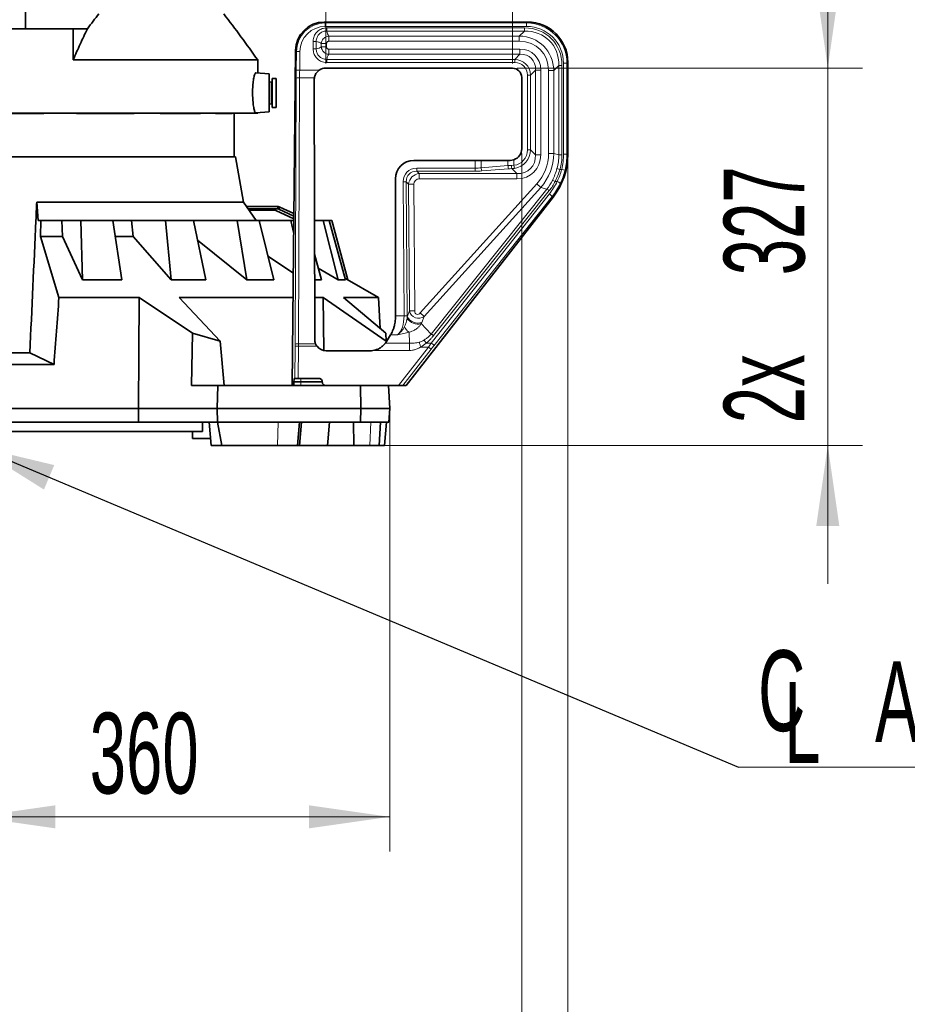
# Model space of a CAD drawing. Header units: millimetres. Extents: x 0 to 12118, y 0 to 8400.
# Tile 33 of 127: x 4549 to 5319, y 2879 to 3733. Entities that reach past the tile are written whole.
import ezdxf

# ---------------------------------------------------------------- set-up
doc = ezdxf.new("R2010")
doc.units = ezdxf.units.MM
doc.header["$LTSCALE"] = 20
doc.styles.add('SLDTEXTSTYLE0', font='TXT', dxfattribs={"width": 0.605})
doc.dimstyles.new('SLDDIMSTYLE1', dxfattribs={"dimtxt": 70, "dimasz": 70, "dimexe": 0, "dimexo": 0.0625, "dimgap": 17.5, "dimtad": 1, "dimdec": 1, "dimrnd": 1e-09, "dimzin": 12, "dimdsep": 46, "dimtxsty": 'SLDTEXTSTYLE0', "dimsah": 1, "dimcen": 0.09, "dimadec": 0, "dimazin": 3, "dimtfac": 1, "dimtmove": 0, "dimatfit": 0, "dimfxl": 1, "dimfrac": 2, "dimtolj": 1, "dimtzin": 12, "dimarcsym": 0})
doc.dimstyles.new('SLDDIMSTYLE2', dxfattribs={"dimtxt": 70, "dimasz": 70, "dimexe": 0, "dimexo": 0.0625, "dimgap": 17.5, "dimtad": 1, "dimdec": 1, "dimrnd": 1e-09, "dimzin": 12, "dimdsep": 46, "dimtxsty": 'SLDTEXTSTYLE0', "dimsah": 1, "dimcen": 0.09, "dimadec": 0, "dimazin": 3, "dimtfac": 1, "dimtofl": 0, "dimtmove": 0, "dimatfit": 3, "dimfxl": 1, "dimfrac": 2, "dimtolj": 1, "dimtzin": 12, "dimarcsym": 0})
doc.dimstyles.new('SLDDIMSTYLE4', dxfattribs={"dimtxt": 0.18, "dimasz": 70, "dimexe": 0, "dimexo": 0.0625, "dimgap": 0, "dimtad": 0, "dimtih": 1, "dimtoh": 1, "dimdec": 0, "dimrnd": 1e-09, "dimzin": 0, "dimdsep": 46, "dimtxsty": 'Standard', "dimsah": 1, "dimcen": 0.09, "dimadec": 0, "dimazin": 0, "dimtfac": 70, "dimtdec": 0, "dimtofl": 0, "dimtmove": 0, "dimatfit": 3, "dimfxl": 1, "dimfrac": 2, "dimtolj": 1, "dimtzin": 0, "dimarcsym": 0})

# ---------------------------------------------------------------- blocks, each defined once
blk = doc.blocks.new('_D_31')
at = {"color": 7, "linetype": 'Continuous', "lineweight": 0}
for p, q in [((4869.69, 3391.87), (4869.69, 3011.87)), ((4509.69, 3297.78), (4509.69, 3011.87)), ((4869.69, 3041.87), (4509.69, 3041.87))]:
    blk.add_line(p, q, dxfattribs=at)
at = {"color": 7, "linetype": 'Continuous', "lineweight": 18}
for points in [[(4509.69, 3041.87), (4579.69, 3031.87), (4579.69, 3051.87)], [(4869.69, 3041.87), (4799.69, 3051.87), (4799.69, 3031.87)]]:
    blk.add_solid(points, dxfattribs=at)
at = {"color": 7, "linetype": 'Continuous', "lineweight": 18, "insert": (4609.48, 3132.11), "char_height": 70, "attachment_point": 1, "style": 'SLDTEXTSTYLE0'}
blk.add_mtext('360', dxfattribs=at)
blk = doc.blocks.new('_D_35')
at = {"color": 7, "linetype": 'Continuous', "lineweight": 0}
for p, q in [((3995.19, 3612.06), (3995.19, 2591.87)), ((5024.19, 3612.06), (5024.19, 2591.87)), ((3995.19, 2621.87), (5024.19, 2621.87))]:
    blk.add_line(p, q, dxfattribs=at)
at = {"color": 7, "linetype": 'Continuous', "lineweight": 18}
for points in [[(3995.19, 2621.87), (4065.19, 2611.87), (4065.19, 2631.87)], [(5024.19, 2621.87), (4954.19, 2631.87), (4954.19, 2611.87)]]:
    blk.add_solid(points, dxfattribs=at)
at = {"color": 7, "linetype": 'Continuous', "lineweight": 18, "insert": (4402.75, 2712.11), "char_height": 70, "attachment_point": 1, "style": 'SLDTEXTSTYLE0'}
blk.add_mtext('1029', dxfattribs=at)
blk = doc.blocks.new('_D_36')
at = {"color": 7, "linetype": 'Continuous', "lineweight": 0}
for p, q in [((4035.21, 3616.93), (4035.21, 2731.87)), ((4984.18, 3616.93), (4984.18, 2731.87)), ((4035.21, 2761.87), (4984.18, 2761.87))]:
    blk.add_line(p, q, dxfattribs=at)
at = {"color": 7, "linetype": 'Continuous', "lineweight": 18}
for points in [[(4035.21, 2761.87), (4105.21, 2751.87), (4105.21, 2771.87)], [(4984.18, 2761.87), (4914.18, 2771.87), (4914.18, 2751.87)]]:
    blk.add_solid(points, dxfattribs=at)
at = {"color": 7, "linetype": 'Continuous', "lineweight": 18, "insert": (4429.48, 2852.11), "char_height": 70, "attachment_point": 1, "style": 'SLDTEXTSTYLE0'}
blk.add_mtext('949', dxfattribs=at)
blk = doc.blocks.new('_D_37')
at = {"color": 7, "linetype": 'Continuous', "lineweight": 0}
for p, q in [((5249.69, 3690.86), (5249.69, 3810.86)), ((4980.18, 3690.86), (5279.69, 3690.86)), ((5249.69, 3363.87), (5249.69, 3690.86)), ((4842.65, 3363.87), (5279.69, 3363.87)), ((5249.69, 3363.87), (5249.69, 3243.87))]:
    blk.add_line(p, q, dxfattribs=at)
at = {"color": 7, "linetype": 'Continuous', "lineweight": 18}
for points in [[(5249.69, 3690.86), (5259.69, 3760.86), (5239.69, 3760.86)], [(5249.69, 3363.87), (5239.69, 3293.87), (5259.69, 3293.87)]]:
    blk.add_solid(points, dxfattribs=at)
at = {"color": 7, "linetype": 'Continuous', "lineweight": 18, "char_height": 70, "attachment_point": 1, "rotation": 90, "style": 'SLDTEXTSTYLE0'}
for s, insert in [('327', (5159.46, 3511.32)), ('2x', (5159.46, 3382.99))]:
    blk.add_mtext(s, dxfattribs=dict(at, insert=insert))
blk = doc.blocks.new('_D_38')
at = {"color": 7, "linetype": 'Continuous', "lineweight": 0}
for p, q in [((4814.15, 3694.86), (4814.15, 3968.7)), ((4976.18, 3694.86), (4976.18, 3968.7)), ((4976.18, 3938.7), (4814.15, 3938.7)), ((4976.18, 3938.7), (5301.79, 3938.7))]:
    blk.add_line(p, q, dxfattribs=at)
at = {"color": 7, "linetype": 'Continuous', "lineweight": 18}
for points in [[(4814.15, 3938.7), (4884.15, 3928.7), (4884.15, 3948.7)], [(4976.18, 3938.7), (4906.18, 3948.7), (4906.18, 3928.7)]]:
    blk.add_solid(points, dxfattribs=at)
at = {"color": 7, "linetype": 'Continuous', "lineweight": 18, "char_height": 70, "attachment_point": 1, "style": 'SLDTEXTSTYLE0'}
for s, insert in [('2x', (5013.04, 4028.93)), ('162', (5141.38, 4028.93))]:
    blk.add_mtext(s, dxfattribs=dict(at, insert=insert))
blk = doc.blocks.new('SW_SYMBOL_MOD_CL')
at = {"color": 0, "linetype": 'Continuous', "lineweight": 0, "char_height": 15515, "attachment_point": 5, "style": 'SLDTEXTSTYLE0'}
for s, insert in [('C', (8000, 12000)), ('L', (12000, 6000))]:
    blk.add_mtext(s, dxfattribs=dict(at, insert=insert))
blk = doc.blocks.new('SW_NOTE_0_8')
at = {"color": 0, "linetype": 'Continuous', "lineweight": 0}
for p, q in [((0, 0), (331.11, 0)), ((331.11, 0), (0, 0)), ((0, 0), (331.11, 0)), ((331.11, 0), (0, 0)), ((0, 0), (331.11, 0)), ((331.11, 0), (0, 0))]:
    blk.add_line(p, q, dxfattribs=at)
at = {"color": 0, "linetype": 'Continuous', "lineweight": 0, "xscale": 0.004511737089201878, "yscale": 0.004511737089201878, "zscale": 0.004511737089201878}
blk.add_blockref('SW_SYMBOL_MOD_CL', (1.39, 11.58), dxfattribs=at)
at = {"color": 0, "linetype": 'Continuous', "lineweight": 0, "insert": (118.45, 91.7), "char_height": 70, "attachment_point": 1, "style": 'SLDTEXTSTYLE0'}
blk.add_mtext('Axis 1', dxfattribs=at)

msp = doc.modelspace()

# ---------------------------------------------------------------- linework, layer by layer
at = {"color": 7, "linetype": 'Continuous', "lineweight": 35}
for p, q in [((4553.69209, 3844.539063), (4553.69209, 3724.870777)), ((4989.240057, 3730.870777), (4812.921192, 3730.870777)), ((4553.69209, 3724.870777), (4509.69209, 3724.870777)), ((4595.120221, 3724.870777), (4553.69209, 3724.870777)), ((4607.439369, 3724.870777), (4595.120221, 3724.870777)), ((4595.120221, 3697.940761), (4595.120221, 3724.870777)), ((4787.956586, 3706.142797), (4785.19209, 3415.870777)), ((4755.19209, 3697.940761), (4595.120221, 3697.940761)), ((4755.19209, 3686.570045), (4755.19209, 3697.940761)), ((5024.19209, 3616.059151), (5024.19209, 3695.918743)), ((4976.179118, 3690.856586), (4814.154758, 3690.856586)), ((4765.19209, 3685.870777), (4753.47282, 3686.690268)), ((4765.19209, 3669.370777), (4765.19209, 3685.870777)), ((4766.936799, 3678.663929), (4765.443854, 3679.063962)), ((4771.19209, 3681.870777), (4767.69209, 3681.870777)), ((4767.69209, 3681.870777), (4767.69209, 3656.870777)), ((4771.19209, 3681.870777), (4771.19209, 3656.870777)), ((4804.165981, 3680.84841), (4804.600457, 3455.870777)), ((4984.177899, 3620.933445), (4984.177899, 3682.857804)), ((4765.19209, 3652.870777), (4765.19209, 3669.370777)), ((4765.443854, 3659.677592), (4766.936799, 3660.077625)), ((4767.69209, 3656.870777), (4771.19209, 3656.870777)), ((4755.19209, 3651.870777), (4533.69209, 3651.870777)), ((4569.75489, 3651.688237), (4533.69209, 3651.688237)), ((4569.75489, 3651.688237), (4569.75489, 3651.870777)), ((4598.068026, 3651.688237), (4598.068026, 3651.870777)), ((4648.162082, 3651.688237), (4598.068026, 3651.688237)), ((4648.162082, 3651.688237), (4648.162082, 3651.870777)), ((4670.524562, 3651.688237), (4670.524562, 3651.870777)), ((4705.488472, 3651.688237), (4670.524562, 3651.688237)), ((4705.488472, 3651.688237), (4705.488472, 3651.870777)), ((4718.495812, 3651.688237), (4718.495812, 3651.870777)), ((4733.006638, 3651.688237), (4718.495812, 3651.688237)), ((4733.006638, 3651.688237), (4733.006638, 3651.870777)), ((4734.69209, 3613.870777), (4734.69209, 3651.870777)), ((4753.473133, 3652.051307), (4765.19209, 3652.870777)), ((4755.19209, 3651.870777), (4755.19209, 3652.171509)), ((4529.69209, 3613.870777), (4735.994106, 3613.870777)), ((4742.913719, 3574.627701), (4735.994106, 3613.870777)), ((4943.861021, 3610.847693), (4890.612738, 3610.847693)), ((4972.257305, 3610.927013), (4949.070467, 3610.855648)), ((4974.182569, 3610.931821), (4977.46675, 3611.490708)), ((4874.615174, 3594.85013), (4874.615174, 3476.081363)), ((4883.906763, 3415.870777), (5011.490167, 3579.170087)), ((4564.637453, 3558.870777), (4563.497845, 3574.627701)), ((4563.497845, 3574.627701), (4742.913719, 3574.627701)), ((4753.946836, 3558.870777), (4742.913719, 3574.627701)), ((4745.544346, 3570.870777), (4772.69209, 3570.870777)), ((4746.944761, 3568.870777), (4772.69209, 3568.870777)), ((4769.766584, 3567.870777), (4747.644969, 3567.870777)), ((4772.69209, 3570.870777), (4772.69209, 3568.870777)), ((4772.69209, 3568.870777), (4773.537327, 3568.683392)), ((4773.537327, 3568.683392), (4774.382563, 3570.496008)), ((4773.537327, 3568.683392), (4786.589484, 3562.597072)), ((4774.382563, 3570.496008), (4786.610407, 3564.794071)), ((4786.566859, 3560.221514), (4770.884618, 3567.614193)), ((4567.054609, 3558.870777), (4564.637453, 3558.870777)), ((4566.703367, 3544.830956), (4567.054609, 3558.870777)), ((4585.310192, 3558.870777), (4567.054609, 3558.870777)), ((4585.722759, 3544.830956), (4585.310192, 3558.870777)), ((4601.619978, 3558.870777), (4585.310192, 3558.870777)), ((4603.134224, 3507.265258), (4601.619978, 3558.870777)), ((4629.572488, 3558.870777), (4601.619978, 3558.870777)), ((4629.572488, 3558.870777), (4637.409548, 3507.265258)), ((4645.763792, 3558.870777), (4629.575575, 3558.870777)), ((4647.148386, 3544.830956), (4645.763792, 3558.870777)), ((4675.11259, 3558.870777), (4645.763792, 3558.870777)), ((4680.197905, 3507.265258), (4675.11259, 3558.870777)), ((4699.479447, 3558.870777), (4675.11259, 3558.870777)), ((4699.479447, 3558.870777), (4710.076508, 3507.265258)), ((4737.332068, 3558.870777), (4699.479447, 3558.870777)), ((4745.641897, 3507.265258), (4737.332068, 3558.870777)), ((4756.452711, 3558.870777), (4737.332068, 3558.870777)), ((4756.452711, 3558.870777), (4769.0876, 3507.265258)), ((4784.038258, 3558.870777), (4756.452711, 3558.870777)), ((4786.446099, 3547.541691), (4784.038258, 3558.870777)), ((4786.553995, 3558.870777), (4784.038258, 3558.870777)), ((4812.04821, 3558.870777), (4804.401544, 3558.870777)), ((4824.92701, 3507.265258), (4812.04821, 3558.870777)), ((4817.213625, 3558.870777), (4812.04821, 3558.870777)), ((4817.213625, 3558.870777), (4831.260834, 3507.265258)), ((4819.453091, 3558.870777), (4817.213625, 3558.870777)), ((4833.336454, 3507.371082), (4819.453091, 3558.870777)), ((4566.703367, 3544.830956), (4582.785562, 3491.961106)), ((4566.703367, 3544.830956), (4585.722759, 3544.830956)), ((4585.722759, 3544.830956), (4603.134224, 3507.265258)), ((4631.766701, 3544.830956), (4647.148386, 3544.830956)), ((4647.148386, 3544.830956), (4680.197905, 3507.265258)), ((4702.991202, 3541.769246), (4745.641897, 3507.265258)), ((4764.064638, 3527.780876), (4786.118637, 3513.158151)), ((4804.458176, 3529.545762), (4810.421317, 3507.265258)), ((4807.667664, 3517.553927), (4824.92701, 3507.265258)), ((4860.027316, 3491.961106), (4830.839637, 3508.81262)), ((4603.134224, 3507.265258), (4637.409548, 3507.265258)), ((4680.197905, 3507.265258), (4710.076508, 3507.265258)), ((4745.641897, 3507.265258), (4769.0876, 3507.265258)), ((4804.501204, 3507.265258), (4810.421317, 3507.265258)), ((4824.92701, 3507.265258), (4831.260834, 3507.265258)), ((4582.785562, 3491.961106), (4652.353546, 3491.961106)), ((4698.567996, 3461.262005), (4652.353546, 3491.961106)), ((4686.978907, 3491.961106), (4785.91676, 3491.961106)), ((4686.978907, 3491.961106), (4722.489828, 3454.305518)), ((4804.53076, 3491.961106), (4811.857865, 3491.961106)), ((4866.629655, 3454.305518), (4811.857865, 3491.961106)), ((4812.684886, 3446.111017), (4811.857865, 3491.961106)), ((4829.664714, 3491.961106), (4866.265081, 3461.262005)), ((4829.664714, 3491.961106), (4860.027316, 3491.961106)), ((4861.423356, 3465.323074), (4860.027316, 3491.961106)), ((4698.567996, 3461.262005), (4697.776328, 3415.870777)), ((4722.489828, 3454.305518), (4698.567996, 3461.262005)), ((4866.265081, 3461.262005), (4866.629655, 3454.305518)), ((4866.810942, 3453.871995), (4870.400688, 3459.637544)), ((4722.489828, 3454.305518), (4726.066396, 3415.870777)), ((4866.629655, 3454.305518), (4866.664485, 3453.640935)), ((4461.880231, 3444.080496), (4557.50395, 3444.080496)), ((4557.50395, 3444.080496), (4578.491339, 3433.870777)), ((4814.611636, 3445.870777), (4852.80244, 3445.870777)), ((4440.892841, 3433.870777), (4578.491339, 3433.870777)), ((4720.488927, 3415.870777), (4697.776328, 3415.870777)), ((4720.140108, 3395.870777), (4720.488927, 3415.870777)), ((4844.25793, 3415.870777), (4720.488927, 3415.870777)), ((4786.627841, 3418.60931), (4786.635219, 3419.132244)), ((4787.406278, 3421.870777), (4786.817933, 3421.870777)), ((4790.402303, 3421.870777), (4787.406278, 3421.870777)), ((4790.402303, 3421.870777), (4808.173307, 3421.870777)), ((4844.69209, 3395.870777), (4844.25793, 3415.870777)), ((4844.25793, 3415.870777), (4847.709774, 3415.870777)), ((4847.709774, 3415.870777), (4877.367721, 3415.870777)), ((4868.643935, 3415.870777), (4869.69209, 3395.870777)), ((4881.169558, 3415.870777), (4877.367721, 3415.870777)), ((4881.169558, 3415.870777), (4883.906763, 3415.870777)), ((4367.692142, 3395.870777), (4651.692038, 3395.870777)), ((4720.140108, 3395.870777), (4651.692038, 3395.870777)), ((4651.775877, 3383.870777), (4651.692038, 3395.870777)), ((4720.3494, 3383.870777), (4720.140108, 3395.870777)), ((4720.140108, 3395.870777), (4844.69209, 3395.870777)), ((4844.431594, 3383.870777), (4844.69209, 3395.870777)), ((4869.69209, 3395.870777), (4844.69209, 3395.870777)), ((4869.69209, 3395.870777), (4869.063197, 3383.870777)), ((4514.69209, 3383.870777), (4651.775877, 3383.870777)), ((4651.775877, 3383.870777), (4720.3494, 3383.870777)), ((4707.19209, 3383.870777), (4707.19209, 3375.770777)), ((4713.196662, 3383.870777), (4714.946435, 3363.870777)), ((4720.284698, 3383.870777), (4723.982264, 3363.870777)), ((4720.3494, 3383.870777), (4844.431594, 3383.870777)), ((4789.6415, 3363.870777), (4791.549176, 3383.870777)), ((4791.446889, 3363.870777), (4793.196662, 3383.870777)), ((4816.111032, 3366.816537), (4817.546507, 3383.870777)), ((4838.39497, 3383.870777), (4838.646074, 3363.870777)), ((4869.063197, 3383.870777), (4844.431594, 3383.870777)), ((4860.592264, 3363.870777), (4861.640419, 3383.870777)), ((4865.283653, 3363.870777), (4867.033426, 3383.870777)), ((4707.19209, 3375.770777), (4312.19209, 3375.770777)), ((4698.69209, 3375.770777), (4698.69209, 3369.870777)), ((4698.69209, 3369.870777), (4714.421503, 3369.870777)), ((4723.982264, 3363.870777), (4714.946435, 3363.870777)), ((4723.982264, 3363.870777), (4772.417702, 3363.870777)), ((4772.417702, 3363.870777), (4789.6415, 3363.870777)), ((4791.446889, 3363.870777), (4789.6415, 3363.870777)), ((4815.865271, 3363.870777), (4791.446889, 3363.870777)), ((4838.646074, 3363.870777), (4815.863084, 3363.870777)), ((4815.865271, 3363.870777), (4816.122901, 3366.815498)), ((4838.646074, 3363.870777), (4852.5589, 3363.870777)), ((4852.5589, 3363.870777), (4860.592264, 3363.870777)), ((4865.283653, 3363.870777), (4860.592264, 3363.870777))]:
    msp.add_line(p, q, dxfattribs=at)
at = {"color": 8, "linetype": 'Continuous', "lineweight": 18}
for p, q in [((4812.921192, 3730.870777), (4813.708008, 3730.076432)), ((4813.708008, 3730.076432), (4988.445711, 3730.076432)), ((4813.708008, 3730.076432), (4813.708008, 3727.080543)), ((4988.445711, 3730.076432), (4989.240057, 3730.870777)), ((4988.445711, 3730.076432), (4988.445711, 3727.080543)), ((4988.445711, 3727.080543), (4813.708008, 3727.080543)), ((4815.029351, 3725.781988), (4986.476221, 3725.781988)), ((4815.029351, 3725.781988), (4815.029351, 3723.063064)), ((4986.476221, 3723.063064), (4815.029351, 3723.063064)), ((4982.101814, 3718.688657), (4986.476221, 3723.063064)), ((4986.476221, 3725.781988), (4986.476221, 3723.063064)), ((4803.280879, 3707.508038), (4803.280879, 3714.033516)), ((4803.280879, 3714.033516), (4805.999803, 3714.033516)), ((4805.999803, 3714.033516), (4805.999803, 3707.508038)), ((4816.753681, 3718.688657), (4982.101814, 3718.688657)), ((4816.753681, 3714.157118), (4816.753681, 3718.688657)), ((4982.101814, 3714.157118), (4816.753681, 3714.157118)), ((4982.101814, 3714.157118), (4982.101814, 3718.688657)), ((4788.743402, 3705.348451), (4787.956586, 3706.142797)), ((4788.589686, 3689.208361), (4788.743402, 3705.348451)), ((4788.743402, 3705.348451), (4791.739154, 3705.31992)), ((4791.739154, 3705.31992), (4791.585439, 3689.17983)), ((4803.280879, 3707.508038), (4805.999803, 3707.508038)), ((4810.37421, 3709.232368), (4810.37421, 3712.309186)), ((4814.905749, 3712.309186), (4810.37421, 3712.309186)), ((4814.905749, 3709.232368), (4810.37421, 3709.232368)), ((4814.905749, 3712.309186), (4814.905749, 3709.232368)), ((4816.753681, 3702.852896), (4816.753681, 3707.384435)), ((4816.753681, 3707.384435), (4982.579593, 3707.384435)), ((4982.579593, 3702.852896), (4982.579593, 3707.384435)), ((4815.029351, 3695.759566), (4815.029351, 3698.478489)), ((4815.029351, 3698.478489), (4978.205186, 3698.478489)), ((4978.205186, 3695.759566), (4815.029351, 3695.759566)), ((4982.579593, 3702.852896), (4816.753681, 3702.852896)), ((4978.205186, 3698.478489), (4982.579593, 3702.852896)), ((4978.205186, 3695.759566), (4978.205186, 3698.478489)), ((5024.19209, 3695.918743), (5023.397745, 3695.124398)), ((4788.589686, 3689.208361), (4791.585439, 3689.17983)), ((4791.585439, 3689.17983), (4808.611921, 3689.17983)), ((4996.17421, 3689.25828), (4991.799803, 3684.883873)), ((4996.17421, 3615.752197), (4996.17421, 3689.25828)), ((4996.17421, 3689.25828), (5000.705749, 3689.25828)), ((5000.705749, 3689.25828), (5000.705749, 3615.752197)), ((5007.478432, 3616.900788), (5007.478432, 3688.7805)), ((5007.478432, 3688.7805), (5012.009971, 3688.7805)), ((5016.384378, 3693.154907), (5012.009971, 3688.7805)), ((5012.009971, 3688.7805), (5012.009971, 3616.900788)), ((5019.103301, 3693.154907), (5016.384378, 3693.154907)), ((5016.384378, 3615.652899), (5016.384378, 3693.154907)), ((5019.103301, 3693.154907), (5019.103301, 3615.652899)), ((5023.397745, 3695.124398), (5020.401857, 3695.124398)), ((5020.401857, 3616.332666), (5020.401857, 3695.124398)), ((5023.397745, 3695.124398), (5023.397745, 3616.332666)), ((4765.443854, 3679.063962), (4765.443854, 3659.677592)), ((4787.684636, 3451.665734), (4788.543731, 3682.280421)), ((4791.539484, 3682.581792), (4790.680389, 3451.967105)), ((4804.313406, 3682.581792), (4791.539484, 3682.581792)), ((4989.080879, 3620.126604), (4989.080879, 3684.883873)), ((4989.080879, 3684.883873), (4991.799803, 3684.883873)), ((4991.799803, 3684.883873), (4991.799803, 3620.126604)), ((4766.936799, 3678.663929), (4766.936799, 3660.077625)), ((4989.080879, 3620.126604), (4991.799803, 3620.126604)), ((4991.799803, 3620.126604), (4996.17421, 3615.752197)), ((4943.861021, 3604.200449), (4943.861021, 3610.847693)), ((4949.070467, 3610.855648), (4949.070467, 3604.43423)), ((4972.257305, 3606.340713), (4972.257305, 3610.927013)), ((4977.46675, 3611.490708), (4977.46675, 3606.657654)), ((4996.17421, 3615.752197), (5000.705749, 3615.752197)), ((5007.478432, 3616.900788), (5012.009971, 3616.900788)), ((5012.009971, 3616.900788), (5016.384378, 3615.652899)), ((5019.103301, 3615.652899), (5016.384378, 3615.652899)), ((5023.397745, 3616.332666), (5020.401857, 3616.332666)), ((5023.397745, 3616.332666), (5024.19209, 3616.059151)), ((4893.130199, 3604.200449), (4943.861021, 3604.200449)), ((4893.130199, 3604.200449), (4893.130199, 3601.481526)), ((4943.861021, 3604.200449), (4943.861021, 3601.481526)), ((4949.070467, 3604.43423), (4972.257305, 3606.340713)), ((4972.778249, 3603.621789), (4949.591411, 3601.715307)), ((4975.302654, 3606.499187), (4977.46675, 3606.657654)), ((4977.806632, 3604.02008), (4975.519063, 3603.780264)), ((4979.86067, 3599.438657), (4975.519063, 3603.780264)), ((4977.46675, 3606.657654), (4977.806632, 3604.02008)), ((5017.383022, 3603.136038), (5014.784454, 3603.866857)), ((5017.383022, 3603.136038), (5018.851214, 3603.136038)), ((5021.765059, 3602.441627), (5018.851214, 3603.136038)), ((4943.861021, 3601.481526), (4893.130199, 3601.481526)), ((4893.130199, 3601.481526), (4895.187428, 3599.438657)), ((4895.187428, 3599.438657), (4979.86067, 3599.438657)), ((4895.187428, 3599.438657), (4895.187428, 3594.907118)), ((4979.86067, 3594.907118), (4895.187428, 3594.907118)), ((4979.86067, 3599.438657), (4979.86067, 3594.907118)), ((4881.348487, 3592.335914), (4884.067343, 3592.35496)), ((4882.162879, 3476.081363), (4881.348487, 3592.335914)), ((4884.067343, 3592.35496), (4884.881736, 3476.100409)), ((4886.124573, 3590.312092), (4884.067343, 3592.35496)), ((4886.124573, 3590.312092), (4890.656001, 3590.343836)), ((4886.894354, 3480.42589), (4886.124573, 3590.312092)), ((4890.656001, 3590.343836), (4891.425781, 3480.457634)), ((4896.218305, 3478.714526), (4997.292744, 3590.605956)), ((5000.694855, 3587.53274), (4899.620417, 3475.641311)), ((4905.673769, 3460.408), (5006.091312, 3585.993292)), ((4997.292744, 3590.605956), (5000.694855, 3587.53274)), ((5006.091312, 3585.993292), (5000.694855, 3587.53274)), ((5014.957512, 3592.68599), (5013.214344, 3592.68599)), ((4905.672041, 3452.599039), (5008.184239, 3581.862479)), ((5008.132578, 3584.671865), (4907.715036, 3459.086573)), ((5010.545031, 3579.495523), (4908.032833, 3450.232084)), ((5011.490167, 3579.170087), (5010.545031, 3579.495523)), ((4874.615174, 3476.081363), (4882.162879, 3476.081363)), ((4882.162879, 3476.081363), (4884.881736, 3476.100409)), ((4884.735679, 3474.180846), (4884.880676, 3475.343585)), ((4884.880676, 3475.343585), (4886.894354, 3480.42589)), ((4886.894354, 3480.42589), (4891.425781, 3480.457634)), ((4896.218305, 3478.714526), (4899.620417, 3475.641311)), ((4899.620417, 3475.641311), (4897.574338, 3470.477231)), ((4897.574338, 3470.477231), (4897.115757, 3469.38194)), ((4897.115757, 3469.38194), (4905.673769, 3460.408)), ((4876.487621, 3459.637544), (4870.400688, 3459.637544)), ((4886.786391, 3452.438902), (4886.570723, 3462.07421)), ((4787.406278, 3421.870777), (4787.672236, 3449.79629)), ((4787.672236, 3449.79629), (4790.667988, 3449.767759)), ((4790.667988, 3449.767759), (4790.402303, 3421.870777)), ((4806.68874, 3449.767759), (4790.667988, 3449.767759)), ((4790.680389, 3451.967105), (4805.401524, 3451.967105)), ((4865.813152, 3452.438902), (4886.786391, 3452.438902)), ((4877.367721, 3415.870777), (4903.341493, 3449.11569)), ((4903.341493, 3449.11569), (4896.649843, 3449.11569)), ((4901.213156, 3452.599039), (4896.649947, 3449.11569)), ((4901.213156, 3452.599039), (4905.672041, 3452.599039)), ((4905.702286, 3447.271237), (4903.341493, 3449.11569)), ((4886.786391, 3446.044083), (4855.151486, 3446.044083)), ((4905.702286, 3447.271237), (4881.169558, 3415.870777)), ((4786.627841, 3418.60931), (4792.534803, 3418.60931)), ((4792.534803, 3419.132244), (4786.635219, 3419.132244)), ((4792.534803, 3419.132244), (4792.534803, 3421.870777)), ((4811.175936, 3419.132244), (4792.534803, 3419.132244)), ((4792.534803, 3419.132244), (4792.534803, 3418.60931)), ((4792.534803, 3415.870777), (4792.534803, 3418.60931)), ((4792.534803, 3418.60931), (4811.221867, 3418.60931)), ((4772.417702, 3363.870777), (4773.05522, 3383.870777)), ((4852.5589, 3363.870777), (4853.390885, 3383.870777))]:
    msp.add_line(p, q, dxfattribs=at)
at = {"color": 7, "linetype": 'Continuous', "lineweight": 35, "flags": 128}
for points in [[(4651.692038, 3395.870777), (4652.025008, 3443.828374), (4652.353546, 3491.961106)], [(4811.221867, 3418.60931), (4811.183275, 3419.048682), (4811.175936, 3419.132244)]]:
    msp.add_lwpolyline(points, dxfattribs=at)
at = {"color": 7, "linetype": 'Continuous', "lineweight": 35}
for centre, radius, start, end in [((3858.014534, 3067.9509), 1096.273138, 35.076179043, 37.672296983), ((4765.39209, 3678.870777), 0.2, 75, 180), ((4767.09209, 3679.243484), 0.6, 255, 0), ((4765.39209, 3659.870777), 0.2, 180, 285), ((4767.09209, 3659.498069), 0.6, 0, 105), ((4769.755131, 3565.256722), 2.614079, 64.400455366, 89.748953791)]:
    msp.add_arc(centre, radius, start, end, dxfattribs=at)
at = {"color": 8, "linetype": 'Continuous', "lineweight": 18}
for centre, radius, start, end in [((4790.821818, 3674.675489), 7.938808, 84.813398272, 106.675789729), ((4958.662752, 3604.862739), 9.601851, 182.557834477, 199.134957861), ((4981.84959, 3606.769222), 9.601851, 182.557834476, 199.134957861), ((4997.496733, 3606.897626), 22.197656, 181.028490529, 188.073107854), ((5008.713781, 3583.943456), 9.832953, 62.761070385, 77.323273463), ((5001.458939, 3576.60013), 10.473317, 50.416358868, 63.74912873), ((5012.966203, 3586.733042), 6.277173, 41.478479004, 71.504494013), ((5004.325998, 3575.653483), 7.310106, 31.707244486, 58.143372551), ((4894.204188, 3480.239095), 11.240776, 212.612386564, 285.011828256), ((4894.147977, 3480.52832), 10.619056, 209.225505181, 288.823959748), ((4891.280092, 3470.17733), 9.37223, 200.85199432, 239.835714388), ((4789.962723, 3444.060801), 7.938808, 84.813398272, 106.675789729), ((4901.813799, 3446.390044), 7.310106, 31.707244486, 58.143372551)]:
    msp.add_arc(centre, radius, start, end, dxfattribs=at)
at = {"color": 7, "linetype": 'Continuous', "lineweight": 35}
for centre, major_axis, ratio, start_param, end_param in [((4812.989112, 3705.836468), (17.641093, -17.809904), 0.9972903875, 2.3623128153, 3.9208724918), ((4989.144058, 3695.822745), (24.816619, 24.816619), 0.9972646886, 5.4991566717, 7.0672139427), ((4814.157805, 3680.855062), (7.073222, -7.073222), 0.9996954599, 2.3563467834, 2.9438088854), ((4976.17668, 3682.855367), (-5.658578, -5.658578), 0.9996954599, 2.3563467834, 3.9268385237), ((4814.16751, 3680.845357), (-4.176543, 9.114674), 0.9970475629, 0.9680840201, 1.1419402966), ((4974.176376, 3620.936491), (-7.073222, 7.073222), 0.9996954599, 2.6912731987, 3.9268385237), ((4890.617612, 3594.845255), (11.317155, -11.317155), 0.9996954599, 2.3563467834, 3.9268385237), ((4943.861021, 3611.371345), (30, 0), 0.0174550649, 4.7123889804, 4.8869219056), ((4977.46675, 3610.411316), (30, 0), 0.0174550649, 1.6804888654, 1.745329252), ((4964.109749, 3616.115816), (56.818193, -19.564073), 0.9984674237, 5.9520446, 6.6143260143), ((4193.96691, -144.809641), (527.195808, 6182.856171), 0.0156452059, 5.3309873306, 5.3425565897), ((4874.300983, 3476.081363), (0, 18), 0.0174550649, 4.6301087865, 4.7123889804), ((4879.746968, 3476.081363), (10.395076, 17.999314), 0.0151153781, 3.5692009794, 3.5714110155), ((4814.60198, 3455.870777), (7.354773, -6.790911), 0.9980648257, 3.8881163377, 4.289146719), ((4814.611636, 3455.870777), (10.001523, 0), 0.9998476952, 3.7980341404, 4.7123889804), ((4853.31312, 3461.870777), (11.729686, 11.41587), 0.955747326, 4.8582859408, 4.9652051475), ((4852.80244, 3461.870777), (-16.00325, 0), 0.9997969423, 1.5707963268, 1.7181141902), ((4786.473699, 3418.870777), (0.02865, 3), 0.0524053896, 3.1420931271, 4.6256229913), ((4786.789361, 3418.870777), (0.02865, 3), 0.0524053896, 0.0005004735, 1.4840303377)]:
    msp.add_ellipse(centre, major_axis=major_axis, ratio=ratio, start_param=start_param, end_param=end_param, dxfattribs=at)
at = {"color": 8, "linetype": 'Continuous', "lineweight": 18}
for centre, major_axis, ratio, start_param, end_param in [((4813.767778, 3705.050351), (-17.629637, 17.798337), 0.9979384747, 5.5039054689, 7.0624651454), ((4988.357941, 3695.036628), (24.804998, 24.804998), 0.9977318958, 5.4991566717, 7.0672139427), ((4813.767778, 3705.050351), (-15.524162, 15.672715), 0.9972903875, 5.5039054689, 7.0624651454), ((4979.381696, 3686.060383), (30.492719, 30.492719), 0.8348171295, 5.5875719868, 6.9787986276), ((4979.381696, 3686.060383), (28.721804, 28.721804), 0.8124323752, 5.5875719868, 6.9787986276), ((4988.357941, 3695.036628), (22.68948, 22.68948), 0.9972646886, 5.4991566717, 7.0672139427), ((4976.58385, 3683.262537), (26.668083, 26.668083), 0.874998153, 5.5875719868, 6.9787986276), ((4976.58385, 3683.262537), (23.716559, 23.716559), 0.8348171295, 5.5875719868, 6.9787986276), ((4978.63819, 3685.316877), (16.940399, 16.940399), 0.8348171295, 5.5875719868, 6.9787986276), ((4975.840344, 3682.519031), (11.935154, 11.935154), 0.8886857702, 5.5875719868, 6.9787986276), ((4975.840344, 3682.519031), (10.16424, 10.16424), 0.8348171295, 5.5875719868, 6.9787986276), ((4978.63819, 3685.316877), (13.988875, 13.988875), 0.7582169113, 5.5875719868, 6.9787986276), ((4791.891526, 3689.208361), (0.601652, 62.999992), 0.0524053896, 1.5712968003, 1.68148695), ((4794.887279, 3689.17983), (0.601822, 59.999991), 0.0550251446, 1.5713482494, 1.6815383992), ((4972.530211, 3623.082656), (12.7053, -12.7053), 0.8348171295, 5.7108801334, 6.9787986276), ((4972.530211, 3623.082656), (14.476214, -14.476214), 0.8792300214, 5.7108801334, 6.9787986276), ((4975.328057, 3620.28481), (16.529935, -16.529935), 0.7699922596, 5.5875719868, 6.9787986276), ((4975.328057, 3620.28481), (19.481459, -19.481459), 0.8348171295, 5.5875719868, 6.9787986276), ((4960.033181, 3619.318173), (-45.955472, 13.109731), 0.8997922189, 2.725263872, 3.3928521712), ((4960.033181, 3619.318173), (50.281838, -14.343915), 0.9179966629, 5.8668565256, 6.5344448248), ((4962.831027, 3618.52003), (51.909507, -14.80824), 0.8892120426, 0.0033576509, 0.2512595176), ((4962.831027, 3618.52003), (-54.505327, 15.548751), 0.8997922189, 3.1449503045, 3.3928521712), ((4963.323633, 3616.386498), (53.977283, -18.585869), 0.9984674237, 0.0975133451, 0.3311407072), ((4963.323633, 3616.386498), (56.809492, -19.561077), 0.9986203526, 0.0975133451, 0.3311407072), ((4895.71012, 3589.856536), (-11.061566, 10.984348), 0.833926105, 5.5846495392, 6.9817210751), ((4943.861021, 3619.588602), (30, 0), 0.512938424, 4.7123889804, 4.8869219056), ((4977.46675, 3593.941681), (30, 0), 0.4196768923, 1.6429955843, 1.745329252), ((4977.46675, 3591.222757), (27, 0), 0.4663076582, 1.6429955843, 1.745329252), ((4895.71012, 3589.856536), (9.286356, -9.221531), 0.7641093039, 2.4430568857, 3.8401284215), ((4896.179706, 3589.390229), (7.213131, -7.162778), 0.9837324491, 2.4430568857, 3.8401284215), ((4896.179706, 3589.390229), (-4.254448, 4.224749), 0.833926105, 5.5846495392, 6.9817210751), ((4943.861021, 3616.869679), (33, 0), 0.4663076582, 4.7123889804, 4.8869219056), ((4961.064684, 3619.023915), (48.51463, -27.921791), 0.8478648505, 6.1528599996, 6.341260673), ((4961.064684, 3619.546418), (50.566558, -29.799933), 0.8593052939, 6.1609802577, 6.349380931), ((4963.497149, 3616.849254), (49.081692, 29.414899), 0.990649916, 5.0759000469, 5.299942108), ((4963.497149, 3616.326751), (51.518517, 31.17991), 0.9911016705, 5.0717923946, 5.2958344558), ((4872.370178, 3476.081363), (-0.208945, 17.999641), 0.5439873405, 3.5541570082, 4.7060743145), ((4875.089035, 3476.100409), (-0.187984, 20.999817), 0.4662898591, 4.6721678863, 4.7082149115), ((4894.725591, 3481.942944), (7.437485, -2.946832), 0.9901129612, 3.7146963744, 5.7456728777), ((4894.725591, 3481.942944), (1.763755, 4.451527), 0.6265393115, 2.1439000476, 4.1748765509), ((4786.781263, 3449.79629), (0.162351, 16.999998), 0.0524053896, 4.7128894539, 4.8230796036), ((4789.777016, 3449.767759), (0.162227, 19.999999), 0.0445457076, 4.7127503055, 4.8229404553), ((4904.472103, 3449.11569), (13.306827, 19.993195), 0.039202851, 1.4218223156, 1.5968825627), ((4906.832895, 3447.271237), (13.311447, 16.991128), 0.0412548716, 1.428045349, 1.6031055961)]:
    msp.add_ellipse(centre, major_axis=major_axis, ratio=ratio, start_param=start_param, end_param=end_param, dxfattribs=at)
at = {"color": 7, "linetype": 'Continuous', "lineweight": 35}
for points, knots in [([(4617.429274, 3738.086814), (4615.753413, 3735.959773), (4612.400008, 3731.703556), (4609.093468, 3727.149132), (4607.439369, 3724.870777)], [0, 0, 0, 0, 0.4997491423, 1, 1, 1, 1]), ([(4595.120221, 3697.940761), (4597.11307, 3702.57563), (4601.102046, 3711.852996), (4605.32577, 3720.529139), (4607.439369, 3724.870777)], [0, 0, 0, 0, 0.49958895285, 1, 1, 1, 1]), ([(4808.611921, 3689.17983), (4807.746196, 3688.471131), (4806.014571, 3687.053588), (4804.750952, 3684.575255), (4804.413796, 3683.03917), (4804.313406, 3682.581792)], [0, 0, 0, 0, 0.4124913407, 0.8250662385, 1, 1, 1, 1]), ([(4753.470114, 3686.65156), (4753.44932, 3686.66466), (4753.317255, 3686.74786), (4753.038741, 3686.427791), (4752.645242, 3685.655761), (4752.240698, 3684.377178), (4751.84815, 3682.66447), (4751.48686, 3680.567173), (4751.179329, 3678.137622), (4750.941772, 3675.471869), (4750.791111, 3672.637488), (4750.73077, 3669.740651), (4750.767255, 3666.849135), (4750.891269, 3664.045546), (4751.099719, 3661.397321), (4751.377296, 3658.957603), (4751.712358, 3656.802714), (4752.08768, 3654.972881), (4752.484833, 3653.539979), (4752.884845, 3652.56077), (4753.219025, 3652.067132), (4753.402234, 3652.101455), (4753.468755, 3652.113917)], [0, 0, 0, 0, 0.00999289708, 0.06346826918, 0.11741100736, 0.17135380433, 0.22557920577, 0.27980124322, 0.33370700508, 0.38760766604, 0.44059668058, 0.49358311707, 0.54571465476, 0.59784810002, 0.64988701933, 0.70193032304, 0.75469415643, 0.80746151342, 0.86117555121, 0.91489014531, 0.96909794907, 1, 1, 1, 1]), ([(4563.497845, 3574.627701), (4563.258889, 3569.375499), (4561.279699, 3525.873408), (4559.270537, 3482.349536), (4557.50395, 3444.080496)], [0, 0, 0, 0, 0.1207344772, 1, 1, 1, 1]), ([(4870.410785, 3459.653765), (4870.696793, 3460.131725), (4871.268919, 3461.087829), (4872.245785, 3463.085566), (4873.16183, 3465.452959), (4873.896173, 3468.027121), (4874.378013, 3470.684774), (4874.588529, 3472.855786), (4874.607881, 3474.176687), (4874.614111, 3474.60199)], [0, 0, 0, 0, 0.1651909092, 0.3304453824, 0.4957895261, 0.6610183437, 0.7980273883, 0.9349689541, 1, 1, 1, 1]), ([(4805.401524, 3451.967105), (4805.578927, 3451.584371), (4805.937104, 3450.811629), (4806.436627, 3450.117893), (4806.68874, 3449.767759)], [0, 0, 0, 0, 0.495293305, 1, 1, 1, 1]), ([(4855.151486, 3446.044083), (4856.017384, 3446.216465), (4857.748406, 3446.561074), (4860.425354, 3447.697595), (4862.834053, 3449.281225), (4864.636208, 3450.999059), (4865.465274, 3451.992848), (4865.755237, 3452.364643), (4865.813152, 3452.438902)], [0, 0, 0, 0, 0.1881972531, 0.3762261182, 0.6182846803, 0.8043933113, 0.9609311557, 1, 1, 1, 1]), ([(4808.173307, 3421.870777), (4808.5135, 3421.837427), (4809.193928, 3421.770723), (4810.099737, 3421.249729), (4810.782041, 3420.483629), (4811.100211, 3419.723273), (4811.159448, 3419.260932), (4811.175936, 3419.132244)], [0, 0, 0, 0, 0.2287044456, 0.4574363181, 0.6854560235, 0.9124500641, 1, 1, 1, 1]), ([(4811.221867, 3418.60931), (4811.284343, 3418.276946), (4811.409291, 3417.612246), (4812.002421, 3416.763665), (4812.819868, 3416.152461), (4813.609803, 3415.896161), (4814.083655, 3415.876467), (4814.220561, 3415.870777)], [0, 0, 0, 0, 0.2264310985, 0.4528433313, 0.6797627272, 0.907476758, 1, 1, 1, 1])]:
    msp.add_open_spline(points, degree=3, knots=knots, dxfattribs=at)
at = {"color": 8, "linetype": 'Continuous', "lineweight": 18}
for points, knots in [([(4803.280879, 3714.033516), (4803.339259, 3714.896204), (4803.4871, 3717.080893), (4804.910176, 3720.389697), (4807.577814, 3723.368218), (4811.091493, 3725.386174), (4813.716446, 3725.650021), (4815.029351, 3725.781988)], [0, 0, 0, 0, 0.1408096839, 0.3565896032, 0.5728028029, 0.7863315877, 1, 1, 1, 1]), ([(4815.029351, 3723.063064), (4815.029331, 3723.063065), (4814.024363, 3723.081906), (4811.984046, 3722.765505), (4809.246538, 3721.298612), (4807.164937, 3718.958531), (4806.148494, 3716.384509), (4805.98742, 3714.694006), (4805.999802, 3714.033536), (4805.999803, 3714.033516)], [0, 0, 0, 0, 0.0000042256, 0.2125382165, 0.4268737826, 0.6440541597, 0.8603186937, 0.9999957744, 1, 1, 1, 1]), ([(4815.029351, 3723.063064), (4815.210142, 3722.22731), (4815.529618, 3720.750444), (4816.383158, 3719.312759), (4816.753681, 3718.688657)], [0, 0, 0, 0, 0.5658975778, 1, 1, 1, 1]), ([(4810.37421, 3712.309186), (4809.983063, 3712.578238), (4809.192427, 3713.12208), (4807.720084, 3713.56254), (4806.653754, 3713.854478), (4805.999803, 3714.033516)], [0, 0, 0, 0, 0.2746530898, 0.5551645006, 1, 1, 1, 1]), ([(4810.37421, 3712.309186), (4810.374212, 3712.309205), (4810.443972, 3712.997907), (4810.79018, 3714.389474), (4811.89733, 3716.225094), (4813.4778, 3717.630644), (4815.165577, 3718.416884), (4816.289046, 3718.641593), (4816.753662, 3718.688655), (4816.753681, 3718.688657)], [0, 0, 0, 0, 0.0000061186, 0.216661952, 0.4362485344, 0.646622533, 0.8538343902, 0.9999938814, 1, 1, 1, 1]), ([(4816.753681, 3714.157118), (4816.610682, 3714.148221), (4816.267622, 3714.126877), (4815.750897, 3713.914037), (4815.282431, 3713.505163), (4814.963695, 3712.945373), (4814.925049, 3712.521088), (4814.905749, 3712.309186)], [0, 0, 0, 0, 0.1476344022, 0.3541786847, 0.5634651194, 0.7819806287, 1, 1, 1, 1]), ([(4815.029351, 3695.759566), (4814.166664, 3695.817946), (4811.981974, 3695.965787), (4808.67317, 3697.388863), (4805.694649, 3700.0565), (4803.676693, 3703.57018), (4803.412846, 3706.195132), (4803.280879, 3707.508038)], [0, 0, 0, 0, 0.14080968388, 0.35658960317, 0.57280280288, 0.78633158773, 1, 1, 1, 1]), ([(4805.999803, 3707.508038), (4805.999802, 3707.508018), (4805.980961, 3706.50305), (4806.297362, 3704.462732), (4807.764255, 3701.725224), (4810.104336, 3699.643623), (4812.678358, 3698.62718), (4814.368861, 3698.466106), (4815.029331, 3698.478489), (4815.029351, 3698.478489)], [0, 0, 0, 0, 0.0000042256, 0.2125382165, 0.4268737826, 0.6440541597, 0.8603186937, 0.9999957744, 1, 1, 1, 1]), ([(4805.999803, 3707.508038), (4806.835558, 3707.688828), (4808.312423, 3708.008304), (4809.750108, 3708.861844), (4810.37421, 3709.232368)], [0, 0, 0, 0, 0.5658975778, 1, 1, 1, 1]), ([(4816.753681, 3702.852896), (4816.753662, 3702.852898), (4816.06496, 3702.922658), (4814.673393, 3703.268866), (4812.837773, 3704.376016), (4811.432223, 3705.956487), (4810.645984, 3707.644263), (4810.421274, 3708.767733), (4810.374212, 3709.232348), (4810.37421, 3709.232368)], [0, 0, 0, 0, 0.0000061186, 0.216661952, 0.4362485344, 0.646622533, 0.8538343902, 0.9999938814, 1, 1, 1, 1]), ([(4814.905749, 3709.232368), (4814.914646, 3709.089368), (4814.93599, 3708.746308), (4815.14883, 3708.229584), (4815.557705, 3707.761117), (4816.117494, 3707.442381), (4816.541779, 3707.403736), (4816.753681, 3707.384435)], [0, 0, 0, 0, 0.14763440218, 0.35417868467, 0.56346511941, 0.78198062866, 1, 1, 1, 1]), ([(4816.753681, 3702.852896), (4816.484629, 3702.46175), (4815.940787, 3701.671113), (4815.500327, 3700.198771), (4815.208389, 3699.132441), (4815.029351, 3698.478489)], [0, 0, 0, 0, 0.2746530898, 0.5551645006, 1, 1, 1, 1]), ([(5010.871621, 3593.536719), (5011.630997, 3595.193538), (5013.160765, 3598.53121), (5014.240632, 3602.079791), (5014.784454, 3603.866857)], [0, 0, 0, 0, 0.4963996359, 1, 1, 1, 1]), ([(5017.383022, 3603.136038), (5016.812185, 3601.350554), (5015.661862, 3597.75254), (5014.034262, 3594.383283), (5013.214344, 3592.68599)], [0, 0, 0, 0, 0.4962412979, 1, 1, 1, 1]), ([(5014.957512, 3592.68599), (5015.741626, 3594.349744), (5017.324107, 3597.707497), (5018.339131, 3601.315691), (5018.851214, 3603.136038)], [0, 0, 0, 0, 0.4954964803, 1, 1, 1, 1]), ([(5021.765059, 3602.441627), (5021.238565, 3600.470357), (5020.176408, 3596.493488), (5018.509658, 3592.768984), (5017.66909, 3590.890657)], [0, 0, 0, 0, 0.4956840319, 1, 1, 1, 1]), ([(4882.521714, 3466.841236), (4882.918261, 3467.706633), (4883.598212, 3469.190513), (4884.314528, 3471.688439), (4884.588268, 3473.308454), (4884.735679, 3474.180846)], [0, 0, 0, 0, 0.3923671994, 0.6727845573, 1, 1, 1, 1]), ([(4876.487621, 3459.637544), (4876.492896, 3459.641022), (4877.089237, 3460.034177), (4878.264315, 3460.962981), (4879.852488, 3462.683217), (4881.28966, 3464.65162), (4882.109331, 3466.108345), (4882.521714, 3466.841236)], [0, 0, 0, 0, 0.00233815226, 0.26432176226, 0.53089066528, 0.76398716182, 1, 1, 1, 1]), ([(4897.115757, 3469.38194), (4897.115746, 3469.381924), (4896.67136, 3468.706671), (4895.699566, 3467.430025), (4893.741481, 3465.463975), (4891.475887, 3463.854388), (4888.945926, 3462.671787), (4887.376897, 3462.225759), (4886.570741, 3462.074214), (4886.570723, 3462.07421)], [0, 0, 0, 0, 0.00000416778, 0.17843348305, 0.35693576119, 0.62966105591, 0.81493111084, 0.99999583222, 1, 1, 1, 1]), ([(4886.570723, 3462.07421), (4885.006318, 3461.608467), (4881.844799, 3460.667244), (4878.287814, 3459.983163), (4876.494693, 3459.638902), (4876.487621, 3459.637544)], [0, 0, 0, 0, 0.4938392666, 0.9980037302, 1, 1, 1, 1]), ([(4899.418158, 3455.088591), (4900.184104, 3455.590509), (4901.716377, 3456.594595), (4903.87041, 3458.33845), (4905.07264, 3459.71814), (4905.673769, 3460.408)], [0, 0, 0, 0, 0.3332181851, 0.666601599, 1, 1, 1, 1]), ([(4907.715036, 3459.086573), (4907.344246, 3458.621728), (4906.699787, 3457.813793), (4905.72867, 3456.639127), (4904.742553, 3455.530141), (4903.632631, 3454.431448), (4902.449737, 3453.419908), (4901.615777, 3452.866307), (4901.213156, 3452.599039)], [0, 0, 0, 0, 0.1935446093, 0.3363950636, 0.4959421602, 0.6759630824, 0.8435608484, 1, 1, 1, 1]), ([(4886.786391, 3452.438902), (4888.197388, 3452.449146), (4891.053809, 3452.469884), (4893.799952, 3453.022285), (4895.189573, 3453.301815)], [0, 0, 0, 0, 0.49397368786, 1, 1, 1, 1]), ([(4896.649739, 3449.116065), (4896.095712, 3448.818217), (4895.036339, 3448.248691), (4893.469186, 3447.528448), (4891.599344, 3446.809044), (4889.391107, 3446.19051), (4887.633395, 3446.091699), (4886.786391, 3446.044084)], [0, 0, 0, 0, 0.1807691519, 0.3456547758, 0.4952122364, 0.7567535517, 1, 1, 1, 1]), ([(4895.189565, 3453.302371), (4895.935758, 3453.521048), (4897.405336, 3453.951718), (4898.754195, 3454.713575), (4899.418158, 3455.088591)], [0, 0, 0, 0, 0.5077601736, 1, 1, 1, 1]), ([(4896.649782, 3449.116089), (4896.499504, 3449.546864), (4896.192496, 3450.426911), (4895.768129, 3451.64337), (4895.409782, 3452.67058), (4895.261954, 3453.094332), (4895.189594, 3453.301755)], [0, 0, 0, 0, 0.2447446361, 0.4999987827, 0.7552535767, 1, 1, 1, 1]), ([(4901.213156, 3452.599039), (4901.037936, 3452.869411), (4900.681838, 3453.418887), (4900.179821, 3454.137653), (4899.735774, 3454.73102), (4899.522902, 3454.97067), (4899.418158, 3455.088591)], [0, 0, 0, 0, 0.2460276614, 0.5, 0.7539723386, 1, 1, 1, 1])]:
    msp.add_open_spline(points, degree=3, knots=knots, dxfattribs=at)
at = {"color": 7, "linetype": 'Continuous', "lineweight": 35}
msp.add_open_spline([(4772.69209, 3570.870777), (4772.984097, 3570.8546), (4773.56811, 3570.822245), (4774.111079, 3570.604754), (4774.382563, 3570.496008)], degree=3, dxfattribs=at)
at = {"color": 8, "linetype": 'Continuous', "lineweight": 18}
for points in [[(4907.715036, 3459.086573), (4907.50921, 3459.24271), (4907.097558, 3459.554985), (4906.524645, 3459.944085), (4906.022919, 3460.250659), (4905.790152, 3460.355553), (4905.673769, 3460.408)], [(4886.786391, 3446.044083), (4886.786391, 3446.716539), (4886.786391, 3448.06145), (4886.786391, 3449.903261), (4886.786391, 3451.464847), (4886.786391, 3452.114217), (4886.786391, 3452.438902)]]:
    msp.add_open_spline(points, degree=3, dxfattribs=at)

# ---------------------------------------------------------------- block references
at = {"color": 7, "linetype": 'Continuous', "lineweight": 0}
msp.add_blockref('SW_NOTE_0_8', (5172.222222, 3085), dxfattribs=at)

# ---------------------------------------------------------------- dimensions: what is measured, and where the dimension line sits
at = {"color": 7, "linetype": 'Continuous', "lineweight": 18}
dim = msp.add_linear_dim(base=(4814.154758, 3938.697011), p1=(4976.179118, 3690.856586), p2=(4814.154758, 3690.856586), text='2x <>', dimstyle='SLDDIMSTYLE2', dxfattribs=at)
dim.commit()
dim.dimension.update_dxf_attribs({"geometry": '_D_38', "text_midpoint": (5157.4182, 3938.697011), "dimtype": 160})
dim = msp.add_linear_dim(base=(5249.69209, 3690.856586), p1=(4838.646074, 3363.870777), p2=(4976.179118, 3690.856586), angle=90, text='2x <>', dimstyle='SLDDIMSTYLE1', dxfattribs=at)
dim.commit()
dim.dimension.update_dxf_attribs({"geometry": '_D_37', "text_midpoint": (5249.69209, 3527.363681), "dimtype": 160})
for base, p1, p2, picture, middle in [((4984.177899, 2761.874718), (4035.206281, 3620.933445), (4984.177899, 3620.933445), '_D_36', (4509.69209, 2761.874718)), ((5024.19209, 2621.874718), (3995.19209, 3616.059151), (5024.19209, 3616.059151), '_D_35', (4509.69209, 2621.874718)), ((4509.69209, 3041.874718), (4869.69209, 3395.870777), (4509.69209, 3301.777272), '_D_31', (4689.69209, 3041.874718))]:
    dim = msp.add_linear_dim(base=base, p1=p1, p2=p2, dimstyle='SLDDIMSTYLE2', dxfattribs=at)
    dim.commit()
    dim.dimension.update_dxf_attribs({"geometry": picture, "text_midpoint": middle, "dimtype": 160})

# ---------------------------------------------------------------- leaders
at = {"color": 7, "linetype": 'Continuous', "lineweight": 0}
msp.add_leader([(4509.69209, 3363.279471), (5172.222222, 3085)], dimstyle='SLDDIMSTYLE4', dxfattribs=at)

doc.saveas('drawing.dxf')
